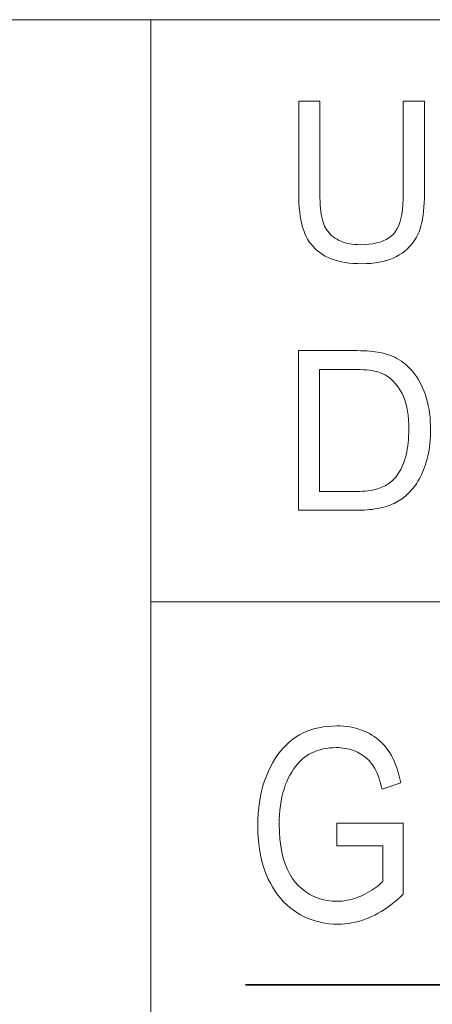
# Model space of a CAD drawing. Extents: x 5 to 415, y 5 to 296.
# Tile 12 of 46: x 288.14 to 294.59, y 20.18 to 35.59. Entities that reach past the tile are written whole.
import ezdxf

# ---------------------------------------------------------------- set-up
doc = ezdxf.new("R2010")
doc.units = 0

msp = doc.modelspace()

# ---------------------------------------------------------------- linework, layer by layer
at = {"color": 7, "lineweight": 13}
for p, q in [((210, 35.59132), (410, 35.59132)), ((290.188171, 35.59132), (290.188171, 10.09132)), ((290.188171, 26.481186), (356.239014, 26.481186))]:
    msp.add_line(p, q, dxfattribs=at)
at = {"color": 7, "lineweight": 35}
msp.add_line((291.670258, 20.488037), (333.297821, 20.488037), dxfattribs=at)
at = {"color": 7, "lineweight": 13}
for points in [[(294.13681, 34.314636), (294.467621, 34.314636), (294.467621, 32.870228), (294.466766, 32.796406), (294.464203, 32.725685), (294.459961, 32.65807), (294.453979, 32.593555), (294.44632, 32.532146), (294.43692, 32.473843), (294.425842, 32.41864), (294.413055, 32.366543), (294.39856, 32.317551), (294.382355, 32.27166), (294.363922, 32.228149), (294.342773, 32.186291), (294.318848, 32.146088), (294.292175, 32.10754), (294.262787, 32.070644), (294.230621, 32.035404), (294.195709, 32.00182), (294.158081, 31.969887), (294.117676, 31.93961), (294.074554, 31.910984), (294.028656, 31.884579), (293.97998, 31.86095), (293.928528, 31.840103), (293.874268, 31.822035), (293.817261, 31.806747), (293.757477, 31.794239), (293.694885, 31.78451), (293.629517, 31.777561), (293.561401, 31.773392), (293.490479, 31.772001), (293.421509, 31.773212), (293.355072, 31.776844), (293.291199, 31.782898), (293.229919, 31.791374), (293.171173, 31.802271), (293.11496, 31.81559), (293.06134, 31.831329), (293.010254, 31.849491), (292.961731, 31.870075), (292.915771, 31.89308), (292.872375, 31.918377), (292.831543, 31.945841), (292.793274, 31.975471), (292.757538, 32.007267), (292.724365, 32.041229), (292.693756, 32.077354), (292.66571, 32.11565), (292.640198, 32.156109), (292.617279, 32.19873), (292.596893, 32.243523), (292.578735, 32.291077), (292.5625, 32.341988), (292.548187, 32.396259), (292.535767, 32.453892), (292.525269, 32.514881), (292.516663, 32.579231), (292.509979, 32.646942), (292.505219, 32.71801), (292.50235, 32.792439), (292.501404, 32.870228), (292.501404, 34.314636), (292.832214, 34.314636), (292.832214, 32.871933), (292.832825, 32.808502), (292.834656, 32.748501), (292.837677, 32.691929), (292.841919, 32.638783), (292.847351, 32.589062), (292.854034, 32.54277), (292.861877, 32.499908), (292.870972, 32.460472), (292.881256, 32.424465), (292.892761, 32.391884), (292.905731, 32.361725), (292.920471, 32.332985), (292.93692, 32.305656), (292.955109, 32.279743), (292.975037, 32.255245), (292.996735, 32.232166), (293.020142, 32.210499), (293.045288, 32.190247), (293.072174, 32.171413), (293.1008, 32.153992), (293.130981, 32.138115), (293.162445, 32.123913), (293.195221, 32.111378), (293.22934, 32.100513), (293.26474, 32.091324), (293.301453, 32.083801), (293.339508, 32.077953), (293.378845, 32.073776), (293.419525, 32.071266), (293.461487, 32.070431), (293.532379, 32.072086), (293.59906, 32.077049), (293.66156, 32.08532), (293.719879, 32.096897), (293.773987, 32.111786), (293.823914, 32.129982), (293.869629, 32.151485), (293.911163, 32.1763), (293.948486, 32.204418), (293.981598, 32.235847), (294.011108, 32.271984), (294.037476, 32.314224), (294.06076, 32.362572), (294.080933, 32.417023), (294.097992, 32.477577), (294.111969, 32.544239), (294.122833, 32.617004), (294.130585, 32.695877), (294.135254, 32.780853), (294.13681, 32.871933)], [(292.496277, 27.912861), (292.496277, 30.412861), (293.357452, 30.412861), (293.414398, 30.412502), (293.468597, 30.411428), (293.519989, 30.409637), (293.568665, 30.407131), (293.614532, 30.403908), (293.657684, 30.399969), (293.698029, 30.395313), (293.735626, 30.389942), (293.770477, 30.383854), (293.802551, 30.377048), (293.84491, 30.366356), (293.885986, 30.354061), (293.925812, 30.340162), (293.964355, 30.324661), (294.001648, 30.307558), (294.037689, 30.288849), (294.072449, 30.268539), (294.105957, 30.246626), (294.138214, 30.22311), (294.169189, 30.19799), (294.207764, 30.163637), (294.244324, 30.127424), (294.2789, 30.089354), (294.311493, 30.049423), (294.342072, 30.007633), (294.370667, 29.963985), (294.397247, 29.91848), (294.421844, 29.871115), (294.444458, 29.82189), (294.465057, 29.770807), (294.483704, 29.718054), (294.500366, 29.663816), (294.515076, 29.608095), (294.527832, 29.55089), (294.538605, 29.492201), (294.547424, 29.432028), (294.554291, 29.370373), (294.559204, 29.307234), (294.562134, 29.242611), (294.563141, 29.176504), (294.562469, 29.120193), (294.560455, 29.06518), (294.557129, 29.011463), (294.55249, 28.959042), (294.546509, 28.907915), (294.539185, 28.858086), (294.530548, 28.809553), (294.520569, 28.762316), (294.509247, 28.716373), (294.496613, 28.671728), (294.482941, 28.62849), (294.468506, 28.586769), (294.453339, 28.546566), (294.437408, 28.507881), (294.420746, 28.470715), (294.40329, 28.435064), (294.385132, 28.400932), (294.366211, 28.368319), (294.346527, 28.337221), (294.32608, 28.307642), (294.305084, 28.279436), (294.283691, 28.252459), (294.261902, 28.226707), (294.239716, 28.202185), (294.217163, 28.17889), (294.194183, 28.156824), (294.170837, 28.135984), (294.147095, 28.116373), (294.122955, 28.09799), (294.098419, 28.080835), (294.073181, 28.064693), (294.046936, 28.049355), (294.019653, 28.034817), (293.991333, 28.02108), (293.962006, 28.008146), (293.931641, 27.996012), (293.900269, 27.98468), (293.867859, 27.97415), (293.834442, 27.96442), (293.799988, 27.955494), (293.764526, 27.947393), (293.727997, 27.940145), (293.69043, 27.93375), (293.651825, 27.928209), (293.612183, 27.923519), (293.571503, 27.919682), (293.529785, 27.916698), (293.48703, 27.914566), (293.443237, 27.913288), (293.398407, 27.912861)], [(292.827118, 28.207882), (293.36087, 28.207882), (293.409271, 28.208342), (293.455505, 28.209723), (293.499634, 28.212025), (293.541626, 28.215248), (293.581512, 28.219393), (293.619232, 28.224457), (293.654816, 28.230442), (293.688293, 28.237349), (293.719635, 28.245176), (293.74884, 28.253925), (293.776398, 28.26351), (293.802826, 28.273844), (293.828094, 28.284927), (293.852234, 28.296762), (293.875244, 28.309347), (293.897095, 28.322683), (293.917816, 28.336769), (293.937378, 28.351606), (293.955811, 28.367193), (293.973083, 28.38353), (293.996094, 28.407873), (294.018066, 28.433836), (294.039001, 28.46142), (294.058899, 28.490623), (294.077759, 28.521446), (294.095551, 28.55389), (294.112335, 28.587955), (294.128052, 28.623638), (294.142761, 28.660942), (294.156403, 28.699867), (294.168884, 28.740444), (294.180054, 28.782711), (294.18988, 28.826666), (294.198425, 28.872309), (294.205658, 28.91964), (294.211548, 28.968658), (294.216156, 29.019367), (294.219421, 29.071762), (294.221405, 29.125847), (294.222076, 29.18162), (294.220764, 29.258247), (294.216919, 29.331244), (294.21048, 29.400608), (294.201477, 29.466339), (294.18988, 29.528439), (294.17572, 29.586906), (294.158966, 29.641741), (294.139648, 29.692944), (294.117767, 29.740513), (294.093323, 29.784451), (294.067017, 29.825182), (294.039581, 29.863134), (294.011078, 29.898306), (293.981445, 29.930698), (293.950714, 29.960312), (293.918854, 29.987144), (293.885895, 30.011198), (293.851837, 30.032473), (293.81665, 30.050966), (293.780396, 30.066681), (293.752167, 30.076401), (293.720703, 30.085098), (293.686005, 30.092772), (293.648041, 30.099422), (293.606873, 30.105051), (293.562439, 30.109655), (293.514771, 30.113235), (293.463867, 30.115793), (293.409729, 30.117329), (293.352356, 30.11784), (292.827118, 30.11784)], [(293.094543, 22.664709), (293.094543, 23.016685), (294.136139, 23.018732), (294.136139, 21.9055), (294.088104, 21.859999), (294.039734, 21.816809), (293.991028, 21.775932), (293.941986, 21.73737), (293.892639, 21.701117), (293.842957, 21.667177), (293.792938, 21.635551), (293.742584, 21.606236), (293.691925, 21.579235), (293.64093, 21.554544), (293.58963, 21.532188), (293.538025, 21.512184), (293.486145, 21.494534), (293.43399, 21.479239), (293.381561, 21.466293), (293.328796, 21.455704), (293.275787, 21.447468), (293.222473, 21.441584), (293.168884, 21.438055), (293.11499, 21.436878), (293.043762, 21.438679), (292.97406, 21.44408), (292.905914, 21.453085), (292.839325, 21.465691), (292.774292, 21.481897), (292.710815, 21.501707), (292.648865, 21.525118), (292.588501, 21.55213), (292.529694, 21.582745), (292.472443, 21.616959), (292.417145, 21.654633), (292.364197, 21.695621), (292.313599, 21.739927), (292.26535, 21.787546), (292.219452, 21.83848), (292.175934, 21.892731), (292.134735, 21.950294), (292.095917, 22.011175), (292.059418, 22.075371), (292.025299, 22.142879), (291.994019, 22.21344), (291.966003, 22.286781), (291.941284, 22.362907), (291.919861, 22.441816), (291.901764, 22.523508), (291.886932, 22.607983), (291.875397, 22.69524), (291.867157, 22.785282), (291.862213, 22.878105), (291.860565, 22.973713), (291.862244, 23.070669), (291.867188, 23.165091), (291.875488, 23.256973), (291.887085, 23.346317), (291.902008, 23.433126), (291.920258, 23.517395), (291.941803, 23.599129), (291.966644, 23.678324), (291.994843, 23.754982), (292.026337, 23.829102), (292.060516, 23.90004), (292.09671, 23.96715), (292.134979, 24.030434), (292.175293, 24.089893), (292.217651, 24.145523), (292.262085, 24.197327), (292.308533, 24.245304), (292.357025, 24.289455), (292.407562, 24.329781), (292.460175, 24.366278), (292.514771, 24.399132), (292.57132, 24.428528), (292.629852, 24.454466), (292.690338, 24.476946), (292.752808, 24.495966), (292.81723, 24.51153), (292.883606, 24.523634), (292.951935, 24.53228), (293.022278, 24.537468), (293.094543, 24.539196), (293.147888, 24.538193), (293.19989, 24.535187), (293.250549, 24.530172), (293.299835, 24.523153), (293.347778, 24.514128), (293.394379, 24.503098), (293.439636, 24.490063), (293.483521, 24.475021), (293.526062, 24.457975), (293.567261, 24.438923), (293.607056, 24.41803), (293.645416, 24.395458), (293.682373, 24.371208), (293.717865, 24.345282), (293.751953, 24.317675), (293.784576, 24.288391), (293.815796, 24.257431), (293.845551, 24.224791), (293.873901, 24.190472), (293.900818, 24.154476), (293.926361, 24.11627), (293.950592, 24.075321), (293.973511, 24.031631), (293.995117, 23.985199), (294.015411, 23.936024), (294.034393, 23.884108), (294.052094, 23.829449), (294.068451, 23.772049), (294.083527, 23.711905), (294.09726, 23.649019), (293.804626, 23.550793), (293.79245, 23.600264), (293.779663, 23.647177), (293.766266, 23.691532), (293.752258, 23.73333), (293.73761, 23.77257), (293.722382, 23.809252), (293.706512, 23.843374), (293.690033, 23.874941), (293.672943, 23.903948), (293.655243, 23.930397), (293.636658, 23.955025), (293.616943, 23.978569), (293.596069, 24.001028), (293.574036, 24.022402), (293.550873, 24.042692), (293.526581, 24.061897), (293.501129, 24.080019), (293.474518, 24.097054), (293.446777, 24.113007), (293.417877, 24.127872), (293.388031, 24.141481), (293.357452, 24.153658), (293.326141, 24.164402), (293.294098, 24.173712), (293.261322, 24.181591), (293.227814, 24.188036), (293.193542, 24.19305), (293.158539, 24.196632), (293.122833, 24.19878), (293.086365, 24.199497), (293.033478, 24.198196), (292.982117, 24.194298), (292.93222, 24.187801), (292.88385, 24.178705), (292.836945, 24.167011), (292.791565, 24.152716), (292.74765, 24.135822), (292.705231, 24.116331), (292.664307, 24.094242), (292.624908, 24.069551), (292.586975, 24.04212), (292.550568, 24.011803), (292.515686, 23.9786), (292.4823, 23.942513), (292.450439, 23.903538), (292.420105, 23.861679), (292.391266, 23.816935), (292.363953, 23.769306), (292.338135, 23.71879), (292.313843, 23.66539), (292.291504, 23.609341), (292.271484, 23.550875), (292.253845, 23.489994), (292.238525, 23.426701), (292.225586, 23.360991), (292.214996, 23.292866), (292.206757, 23.222328), (292.200897, 23.149374), (292.197357, 23.074005), (292.196167, 22.996223), (292.1987, 22.878914), (292.206238, 22.767641), (292.218842, 22.662407), (292.23645, 22.563208), (292.259094, 22.470045), (292.286804, 22.382921), (292.319519, 22.301832), (292.357269, 22.226782), (292.400055, 22.157768), (292.447876, 22.09479), (292.499725, 22.037828), (292.554626, 21.986864), (292.612549, 21.941895), (292.673462, 21.902922), (292.737457, 21.869944), (292.804443, 21.842962), (292.874481, 21.821976), (292.94754, 21.806986), (293.023621, 21.797993), (293.102722, 21.794994), (293.141296, 21.795916), (293.180054, 21.798677), (293.218964, 21.803282), (293.258087, 21.809729), (293.297394, 21.818016), (293.336884, 21.828146), (293.376556, 21.840118), (293.416382, 21.853931), (293.456421, 21.869585), (293.496643, 21.887081), (293.536133, 21.905848), (293.573975, 21.925308), (293.610138, 21.945465), (293.644653, 21.966318), (293.67749, 21.987867), (293.70871, 22.010111), (293.738251, 22.033051), (293.766113, 22.056686), (293.792358, 22.081018), (293.816925, 22.106045), (293.816925, 22.664709)]]:
    msp.add_lwpolyline(points, close=True, dxfattribs=at)

doc.saveas('drawing.dxf')
